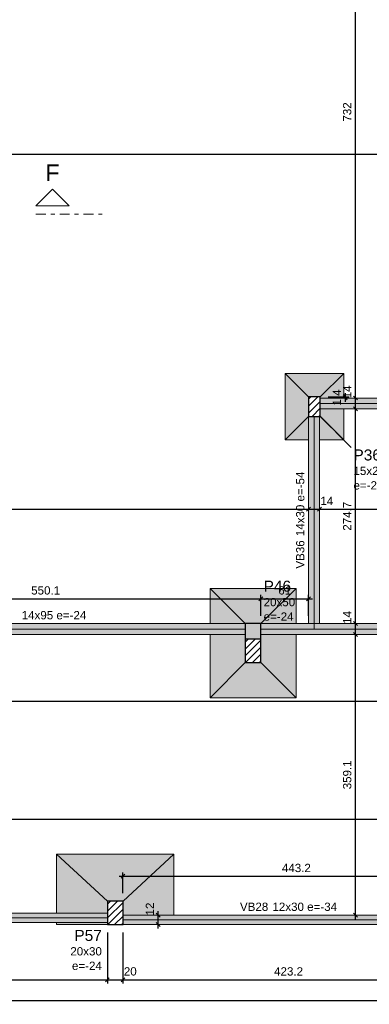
# Model space of a CAD drawing. Header units: millimetres. Extents: x 0 to 119, y 0 to 84.
# Tile 12 of 27: x 63 to 72, y 26 to 51. Entities that reach past the tile are written whole.
import ezdxf

# ---------------------------------------------------------------- set-up
doc = ezdxf.new("R2010")
doc.units = ezdxf.units.MM
doc.header["$MEASUREMENT"] = 0
doc.linetypes.add('DASHDOT', pattern=[2.54, 1.27, -0.635, 0, -0.635])
doc.linetypes.add('NULL', pattern=[0])
doc.layers.get('0').update_dxf_attribs({"lineweight": 18})
for name, color, linetype, lineweight in [('FO-Cortes', 9, 'DASHDOT', 5), ('FO-Cotas', 5, 'Continuous', 5), ('FO-Eixos', 5, 'Continuous', 5), ('FO-Hachura das sapatas', 43, 'Continuous', 5), ('FO-Hachura pilar que morre', 106, 'Continuous', 5), ('FO-Hachura pilar que passa', 19, 'Continuous', 5), ('FO-Hachura viga', 43, 'Continuous', 5), ('FO-Pilares', 4, 'Continuous', 30), ('FO-Seção das fundações', 9, 'Continuous', 5), ('FO-Textos das vigas', 7, 'Continuous', 5), ('FO-Textos dos pilares', 7, 'Continuous', 5), ('FO-Vigas', 1, 'Continuous', 20)]:
    doc.layers.add(name, color=color, linetype=linetype, lineweight=lineweight)
doc.styles.add('Arial', font='txt')
doc.dimstyles.new('UM_50.000000', dxfattribs={"dimtxt": 0.18, "dimasz": 0.1, "dimexe": 0.1, "dimexo": 0.2, "dimgap": 0, "dimtad": 1, "dimtih": 1, "dimtoh": 1, "dimdec": 1, "dimlfac": 50, "dimzin": 0, "dimdsep": 46, "dimtxsty": 'Standard', "dimcen": 0.09, "dimdle": 0.1, "dimadec": 1, "dimazin": 2, "dimtfac": 1, "dimtdec": 4, "dimtofl": 0, "dimtmove": 0, "dimatfit": 3, "dimfxl": 1, "dimtolj": 1, "dimarcsym": 0})

# ---------------------------------------------------------------- blocks, each defined once
blk = doc.blocks.new('_Oblique')
at = {"color": 0, "linetype": 'ByBlock', "lineweight": -2}
blk.add_line((-0.5, -0.5), (0.5, 0.5), dxfattribs=at)
blk = doc.blocks.new('*D38')
at = {"layer": 'Defpoints', "color": 0}
for p in [(58.172, 27.96), (65.251, 27.96), (65.251, 26.548)]:
    blk.add_point(p, dxfattribs=at)
at = {"layer": 'FO-Cotas', "color": 0, "lineweight": -2}
for p, q in [((58.172, 27.76), (58.172, 26.448)), ((65.251, 27.76), (65.251, 26.448)), ((58.072, 26.548), (65.351, 26.548))]:
    blk.add_line(p, q, dxfattribs=at)
at = {"layer": 'FO-Cotas', "color": 0, "lineweight": -2, "xscale": 0.1, "yscale": 0.1, "zscale": 0.1, "rotation": 180}
blk.add_blockref('_Oblique', (58.172, 26.548), dxfattribs=at)
at = {"layer": 'FO-Cotas', "color": 0, "lineweight": -2, "xscale": 0.1, "yscale": 0.1, "zscale": 0.1}
blk.add_blockref('_Oblique', (65.251, 26.548), dxfattribs=at)
at = {"layer": 'FO-Cotas', "color": 7, "insert": (61.712, 26.76), "char_height": 0.2118, "attachment_point": 5, "style": 'Arial'}
blk.add_mtext('\\A1;354', dxfattribs=at)
blk = doc.blocks.new('*D39')
at = {"layer": 'Defpoints', "color": 0}
for p in [(65.251, 27.96), (65.651, 27.96), (65.651, 26.548)]:
    blk.add_point(p, dxfattribs=at)
at = {"layer": 'FO-Cotas', "color": 0, "lineweight": -2}
for p, q in [((65.251, 27.76), (65.251, 26.448)), ((65.651, 27.76), (65.651, 26.448)), ((65.151, 26.548), (65.751, 26.548))]:
    blk.add_line(p, q, dxfattribs=at)
at = {"layer": 'FO-Cotas', "color": 0, "lineweight": -2, "xscale": 0.1, "yscale": 0.1, "zscale": 0.1, "rotation": 180}
blk.add_blockref('_Oblique', (65.251, 26.548), dxfattribs=at)
at = {"layer": 'FO-Cotas', "color": 0, "lineweight": -2, "xscale": 0.1, "yscale": 0.1, "zscale": 0.1}
blk.add_blockref('_Oblique', (65.651, 26.548), dxfattribs=at)
at = {"layer": 'FO-Cotas', "color": 7, "insert": (65.837, 26.76), "char_height": 0.2118, "attachment_point": 5, "rotation": 0.0057, "style": 'Arial'}
blk.add_mtext('\\A1;20', dxfattribs=at)
blk = doc.blocks.new('*D40')
at = {"layer": 'Defpoints', "color": 0}
for p in [(65.651, 27.96), (74.115, 27.96), (74.115, 26.548)]:
    blk.add_point(p, dxfattribs=at)
at = {"layer": 'FO-Cotas', "color": 0, "lineweight": -2}
for p, q in [((65.651, 27.76), (65.651, 26.448)), ((74.115, 27.76), (74.115, 26.448)), ((65.551, 26.548), (74.215, 26.548))]:
    blk.add_line(p, q, dxfattribs=at)
at = {"layer": 'FO-Cotas', "color": 0, "lineweight": -2, "xscale": 0.1, "yscale": 0.1, "zscale": 0.1, "rotation": 180}
blk.add_blockref('_Oblique', (65.651, 26.548), dxfattribs=at)
at = {"layer": 'FO-Cotas', "color": 0, "lineweight": -2, "xscale": 0.1, "yscale": 0.1, "zscale": 0.1}
blk.add_blockref('_Oblique', (74.115, 26.548), dxfattribs=at)
at = {"layer": 'FO-Cotas', "color": 7, "insert": (69.883, 26.76), "char_height": 0.2118, "attachment_point": 5, "rotation": 0.0057, "style": 'Arial'}
blk.add_mtext('\\A1;423.2', dxfattribs=at)
blk = doc.blocks.new('*D44')
at = {"layer": 'Defpoints', "color": 0}
for p in [(15.135, 28.603), (84.436, 27.96), (84.436, 26.019)]:
    blk.add_point(p, dxfattribs=at)
at = {"layer": 'FO-Cotas', "color": 0, "lineweight": -2}
for p, q in [((15.135, 28.403), (15.135, 25.919)), ((84.436, 27.76), (84.436, 25.919)), ((15.035, 26.019), (84.536, 26.019))]:
    blk.add_line(p, q, dxfattribs=at)
at = {"layer": 'FO-Cotas', "color": 0, "lineweight": -2, "xscale": 0.1, "yscale": 0.1, "zscale": 0.1, "rotation": 180}
blk.add_blockref('_Oblique', (15.135, 26.019), dxfattribs=at)
at = {"layer": 'FO-Cotas', "color": 0, "lineweight": -2, "xscale": 0.1, "yscale": 0.1, "zscale": 0.1}
blk.add_blockref('_Oblique', (84.436, 26.019), dxfattribs=at)
at = {"layer": 'FO-Cotas', "color": 7, "insert": (49.786, 26.231), "char_height": 0.2118, "attachment_point": 5, "style": 'Arial'}
blk.add_mtext('\\A1;3465', dxfattribs=at)
blk = doc.blocks.new('*D86')
at = {"layer": 'Defpoints', "color": 0}
for p in [(42.273, 30.66), (76.696, 30.66), (76.696, 30.66)]:
    blk.add_point(p, dxfattribs=at)
at = {"layer": 'FO-Cotas', "color": 0, "lineweight": -2}
blk.add_line((42.173, 30.66), (76.796, 30.66), dxfattribs=at)
at = {"layer": 'FO-Cotas', "color": 0, "lineweight": -2, "xscale": 0.1, "yscale": 0.1, "zscale": 0.1, "rotation": 180}
blk.add_blockref('_Oblique', (42.273, 30.66), dxfattribs=at)
at = {"layer": 'FO-Cotas', "color": 0, "lineweight": -2, "xscale": 0.1, "yscale": 0.1, "zscale": 0.1}
blk.add_blockref('_Oblique', (76.696, 30.66), dxfattribs=at)
at = {"layer": 'FO-Cotas', "color": 7, "insert": (59.484, 30.872), "char_height": 0.2118, "attachment_point": 5, "rotation": 0.0057, "style": 'Arial'}
blk.add_mtext('\\A1;1721.2', dxfattribs=at)
blk = doc.blocks.new('*D92')
at = {"layer": 'Defpoints', "color": 0}
for p in [(15.375, 33.68), (76.696, 33.68), (76.696, 33.68)]:
    blk.add_point(p, dxfattribs=at)
at = {"layer": 'FO-Cotas', "color": 0, "lineweight": -2}
blk.add_line((15.275, 33.68), (76.796, 33.68), dxfattribs=at)
at = {"layer": 'FO-Cotas', "color": 0, "lineweight": -2, "xscale": 0.1, "yscale": 0.1, "zscale": 0.1, "rotation": 180}
blk.add_blockref('_Oblique', (15.375, 33.68), dxfattribs=at)
at = {"layer": 'FO-Cotas', "color": 0, "lineweight": -2, "xscale": 0.1, "yscale": 0.1, "zscale": 0.1}
blk.add_blockref('_Oblique', (76.696, 33.68), dxfattribs=at)
at = {"layer": 'FO-Cotas', "color": 7, "insert": (46.035, 33.891), "char_height": 0.2118, "attachment_point": 5, "rotation": 0.0057, "style": 'Arial'}
blk.add_mtext('\\A1;3066', dxfattribs=at)
blk = doc.blocks.new('*D96')
at = {"layer": 'Defpoints', "color": 0}
for p in [(27.819, 38.59), (70.395, 38.59), (70.395, 38.59)]:
    blk.add_point(p, dxfattribs=at)
at = {"layer": 'FO-Cotas', "color": 0, "lineweight": -2}
blk.add_line((27.719, 38.59), (70.495, 38.59), dxfattribs=at)
at = {"layer": 'FO-Cotas', "color": 0, "lineweight": -2, "xscale": 0.1, "yscale": 0.1, "zscale": 0.1, "rotation": 180}
blk.add_blockref('_Oblique', (27.819, 38.59), dxfattribs=at)
at = {"layer": 'FO-Cotas', "color": 0, "lineweight": -2, "xscale": 0.1, "yscale": 0.1, "zscale": 0.1}
blk.add_blockref('_Oblique', (70.395, 38.59), dxfattribs=at)
at = {"layer": 'FO-Cotas', "color": 7, "insert": (49.107, 38.802), "char_height": 0.2118, "attachment_point": 5, "rotation": 0.0057, "style": 'Arial'}
blk.add_mtext('\\A1;2128.8', dxfattribs=at)
blk = doc.blocks.new('*D97')
at = {"layer": 'Defpoints', "color": 0}
for p in [(70.395, 38.59), (70.675, 38.59), (70.675, 38.59)]:
    blk.add_point(p, dxfattribs=at)
at = {"layer": 'FO-Cotas', "color": 0, "lineweight": -2}
blk.add_line((70.295, 38.59), (70.775, 38.59), dxfattribs=at)
at = {"layer": 'FO-Cotas', "color": 0, "lineweight": -2, "xscale": 0.1, "yscale": 0.1, "zscale": 0.1, "rotation": 180}
blk.add_blockref('_Oblique', (70.395, 38.59), dxfattribs=at)
at = {"layer": 'FO-Cotas', "color": 0, "lineweight": -2, "xscale": 0.1, "yscale": 0.1, "zscale": 0.1}
blk.add_blockref('_Oblique', (70.675, 38.59), dxfattribs=at)
at = {"layer": 'FO-Cotas', "color": 7, "insert": (70.861, 38.802), "char_height": 0.2118, "attachment_point": 5, "rotation": 0.0057, "style": 'Arial'}
blk.add_mtext('\\A1;14', dxfattribs=at)
blk = doc.blocks.new('*D98')
at = {"layer": 'Defpoints', "color": 0}
for p in [(70.675, 38.59), (74.235, 38.59), (74.235, 38.59)]:
    blk.add_point(p, dxfattribs=at)
at = {"layer": 'FO-Cotas', "color": 0, "lineweight": -2}
blk.add_line((70.575, 38.59), (74.335, 38.59), dxfattribs=at)
at = {"layer": 'FO-Cotas', "color": 0, "lineweight": -2, "xscale": 0.1, "yscale": 0.1, "zscale": 0.1, "rotation": 180}
blk.add_blockref('_Oblique', (70.675, 38.59), dxfattribs=at)
at = {"layer": 'FO-Cotas', "color": 0, "lineweight": -2, "xscale": 0.1, "yscale": 0.1, "zscale": 0.1}
blk.add_blockref('_Oblique', (74.235, 38.59), dxfattribs=at)
at = {"layer": 'FO-Cotas', "color": 7, "insert": (72.455, 38.802), "char_height": 0.2118, "attachment_point": 5, "rotation": 0.0057, "style": 'Arial'}
blk.add_mtext('\\A1;178', dxfattribs=at)
blk = doc.blocks.new('*D109')
at = {"layer": 'Defpoints', "color": 0}
for p in [(27.819, 47.676), (74.235, 47.676), (74.235, 47.676)]:
    blk.add_point(p, dxfattribs=at)
at = {"layer": 'FO-Cotas', "color": 0, "lineweight": -2}
blk.add_line((27.719, 47.676), (74.335, 47.676), dxfattribs=at)
at = {"layer": 'FO-Cotas', "color": 0, "lineweight": -2, "xscale": 0.1, "yscale": 0.1, "zscale": 0.1, "rotation": 180}
blk.add_blockref('_Oblique', (27.819, 47.676), dxfattribs=at)
at = {"layer": 'FO-Cotas', "color": 0, "lineweight": -2, "xscale": 0.1, "yscale": 0.1, "zscale": 0.1}
blk.add_blockref('_Oblique', (74.235, 47.676), dxfattribs=at)
at = {"layer": 'FO-Cotas', "color": 7, "insert": (51.027, 47.887), "char_height": 0.2118, "attachment_point": 5, "rotation": 0.0057, "style": 'Arial'}
blk.add_mtext('\\A1;2320.8', dxfattribs=at)
blk = doc.blocks.new('*D164')
at = {"layer": 'Defpoints', "color": 0}
for p in [(66.551, 28.2), (66.551, 28.2), (66.551, 27.96)]:
    blk.add_point(p, dxfattribs=at)
at = {"layer": 'FO-Cotas', "color": 0, "lineweight": -2}
blk.add_line((66.551, 27.86), (66.551, 28.3), dxfattribs=at)
at = {"layer": 'FO-Cotas', "color": 0, "lineweight": -2, "xscale": 0.1, "yscale": 0.1, "zscale": 0.1}
for p, rotation in [((66.551, 28.2), 90), ((66.551, 27.96), 270)]:
    blk.add_blockref('_Oblique', p, dxfattribs=dict(at, rotation=rotation))
at = {"layer": 'FO-Cotas', "color": 7, "insert": (66.339, 28.358), "char_height": 0.2118, "attachment_point": 5, "rotation": 90, "style": 'Arial'}
blk.add_mtext('\\A1;12', dxfattribs=at)
blk = doc.blocks.new('*D165')
at = {"layer": 'Defpoints', "color": 0}
for p in [(71.595, 35.383), (71.595, 35.383), (71.595, 28.2)]:
    blk.add_point(p, dxfattribs=at)
at = {"layer": 'FO-Cotas', "color": 0, "lineweight": -2}
blk.add_line((71.595, 28.1), (71.595, 35.483), dxfattribs=at)
at = {"layer": 'FO-Cotas', "color": 0, "lineweight": -2, "xscale": 0.1, "yscale": 0.1, "zscale": 0.1}
for p, rotation in [((71.595, 35.383), 90), ((71.595, 28.2), 270)]:
    blk.add_blockref('_Oblique', p, dxfattribs=dict(at, rotation=rotation))
at = {"layer": 'FO-Cotas', "color": 7, "insert": (71.383, 31.791), "char_height": 0.2118, "attachment_point": 5, "rotation": 90, "style": 'Arial'}
blk.add_mtext('\\A1;359.1', dxfattribs=at)
blk = doc.blocks.new('*D166')
at = {"layer": 'Defpoints', "color": 0}
for p in [(71.595, 35.663), (71.595, 35.663), (71.595, 35.383)]:
    blk.add_point(p, dxfattribs=at)
at = {"layer": 'FO-Cotas', "color": 0, "lineweight": -2}
blk.add_line((71.595, 35.283), (71.595, 35.763), dxfattribs=at)
at = {"layer": 'FO-Cotas', "color": 0, "lineweight": -2, "xscale": 0.1, "yscale": 0.1, "zscale": 0.1}
for p, rotation in [((71.595, 35.663), 90), ((71.595, 35.383), 270)]:
    blk.add_blockref('_Oblique', p, dxfattribs=dict(at, rotation=rotation))
at = {"layer": 'FO-Cotas', "color": 7, "insert": (71.383, 35.82), "char_height": 0.2118, "attachment_point": 5, "rotation": 90, "style": 'Arial'}
blk.add_mtext('\\A1;14', dxfattribs=at)
blk = doc.blocks.new('*D167')
at = {"layer": 'Defpoints', "color": 0}
for p in [(71.595, 41.156), (71.595, 41.156), (71.595, 35.663)]:
    blk.add_point(p, dxfattribs=at)
at = {"layer": 'FO-Cotas', "color": 0, "lineweight": -2}
blk.add_line((71.595, 35.563), (71.595, 41.256), dxfattribs=at)
at = {"layer": 'FO-Cotas', "color": 0, "lineweight": -2, "xscale": 0.1, "yscale": 0.1, "zscale": 0.1}
for p, rotation in [((71.595, 41.156), 90), ((71.595, 35.663), 270)]:
    blk.add_blockref('_Oblique', p, dxfattribs=dict(at, rotation=rotation))
at = {"layer": 'FO-Cotas', "color": 7, "insert": (71.383, 38.409), "char_height": 0.2118, "attachment_point": 5, "rotation": 90, "style": 'Arial'}
blk.add_mtext('\\A1;274.7', dxfattribs=at)
blk = doc.blocks.new('*D168')
at = {"layer": 'Defpoints', "color": 0}
for p in [(71.595, 41.436), (71.595, 41.436), (71.595, 41.156)]:
    blk.add_point(p, dxfattribs=at)
at = {"layer": 'FO-Cotas', "color": 0, "lineweight": -2}
blk.add_line((71.595, 41.056), (71.595, 41.536), dxfattribs=at)
at = {"layer": 'FO-Cotas', "color": 0, "lineweight": -2, "xscale": 0.1, "yscale": 0.1, "zscale": 0.1}
for p, rotation in [((71.595, 41.436), 90), ((71.595, 41.156), 270)]:
    blk.add_blockref('_Oblique', p, dxfattribs=dict(at, rotation=rotation))
at = {"layer": 'FO-Cotas', "color": 7, "insert": (71.383, 41.593), "char_height": 0.2118, "attachment_point": 5, "rotation": 90, "style": 'Arial'}
blk.add_mtext('\\A1;14', dxfattribs=at)
blk = doc.blocks.new('*D169')
at = {"layer": 'Defpoints', "color": 0}
for p in [(71.595, 56.076), (71.595, 56.076), (71.595, 41.436)]:
    blk.add_point(p, dxfattribs=at)
at = {"layer": 'FO-Cotas', "color": 0, "lineweight": -2}
blk.add_line((71.595, 41.336), (71.595, 56.176), dxfattribs=at)
at = {"layer": 'FO-Cotas', "color": 0, "lineweight": -2, "xscale": 0.1, "yscale": 0.1, "zscale": 0.1}
for p, rotation in [((71.595, 56.076), 90), ((71.595, 41.436), 270)]:
    blk.add_blockref('_Oblique', p, dxfattribs=dict(at, rotation=rotation))
at = {"layer": 'FO-Cotas', "color": 7, "insert": (71.383, 48.756), "char_height": 0.2118, "attachment_point": 5, "rotation": 90, "style": 'Arial'}
blk.add_mtext('\\A1;732', dxfattribs=at)
blk = doc.blocks.new('*D203')
at = {"layer": 'Defpoints', "color": 0}
for p in [(69.175, 36.298), (58.172, 35.663), (69.175, 35.663)]:
    blk.add_point(p, dxfattribs=at)
at = {"layer": 'FO-Cotas', "color": 0, "lineweight": -2}
for p, q in [((58.072, 36.298), (69.275, 36.298)), ((58.172, 35.863), (58.172, 36.398)), ((69.175, 35.863), (69.175, 36.398))]:
    blk.add_line(p, q, dxfattribs=at)
at = {"layer": 'FO-Cotas', "color": 0, "lineweight": -2, "xscale": 0.1, "yscale": 0.1, "zscale": 0.1, "rotation": 180}
blk.add_blockref('_Oblique', (58.172, 36.298), dxfattribs=at)
at = {"layer": 'FO-Cotas', "color": 0, "lineweight": -2, "xscale": 0.1, "yscale": 0.1, "zscale": 0.1}
blk.add_blockref('_Oblique', (69.175, 36.298), dxfattribs=at)
at = {"layer": 'FO-Cotas', "color": 7, "insert": (63.674, 36.51), "char_height": 0.2118, "attachment_point": 5, "rotation": 0.0057, "style": 'Arial'}
blk.add_mtext('\\A1;550.1', dxfattribs=at)
blk = doc.blocks.new('*D204')
at = {"layer": 'Defpoints', "color": 0}
for p in [(70.395, 36.298), (69.175, 35.663), (70.395, 35.663)]:
    blk.add_point(p, dxfattribs=at)
at = {"layer": 'FO-Cotas', "color": 0, "lineweight": -2}
for p, q in [((69.075, 36.298), (70.495, 36.298)), ((69.175, 35.863), (69.175, 36.398)), ((70.395, 35.863), (70.395, 36.398))]:
    blk.add_line(p, q, dxfattribs=at)
at = {"layer": 'FO-Cotas', "color": 0, "lineweight": -2, "xscale": 0.1, "yscale": 0.1, "zscale": 0.1, "rotation": 180}
blk.add_blockref('_Oblique', (69.175, 36.298), dxfattribs=at)
at = {"layer": 'FO-Cotas', "color": 0, "lineweight": -2, "xscale": 0.1, "yscale": 0.1, "zscale": 0.1}
blk.add_blockref('_Oblique', (70.395, 36.298), dxfattribs=at)
at = {"layer": 'FO-Cotas', "color": 7, "insert": (69.785, 36.51), "char_height": 0.2118, "attachment_point": 5, "rotation": 0.0057, "style": 'Arial'}
blk.add_mtext('\\A1;61', dxfattribs=at)
blk = doc.blocks.new('*D210')
at = {"layer": 'Defpoints', "color": 0}
for p in [(74.515, 29.196), (65.651, 28.56), (74.515, 28.66)]:
    blk.add_point(p, dxfattribs=at)
at = {"layer": 'FO-Cotas', "color": 0, "lineweight": -2}
for p, q in [((65.651, 28.76), (65.651, 29.296)), ((74.515, 28.86), (74.515, 29.296)), ((65.551, 29.196), (74.615, 29.196))]:
    blk.add_line(p, q, dxfattribs=at)
at = {"layer": 'FO-Cotas', "color": 0, "lineweight": -2, "xscale": 0.1, "yscale": 0.1, "zscale": 0.1, "rotation": 180}
blk.add_blockref('_Oblique', (65.651, 29.196), dxfattribs=at)
at = {"layer": 'FO-Cotas', "color": 0, "lineweight": -2, "xscale": 0.1, "yscale": 0.1, "zscale": 0.1}
blk.add_blockref('_Oblique', (74.515, 29.196), dxfattribs=at)
at = {"layer": 'FO-Cotas', "color": 7, "insert": (70.083, 29.407), "char_height": 0.2118, "attachment_point": 5, "rotation": 0.0057, "style": 'Arial'}
blk.add_mtext('\\A1;443.2', dxfattribs=at)
blk = doc.blocks.new('*D224')
at = {"layer": 'Defpoints', "color": 0}
for p in [(70.695, 41.463), (70.695, 41.436), (71.331, 41.436)]:
    blk.add_point(p, dxfattribs=at)
at = {"layer": 'FO-Cotas', "color": 0, "lineweight": -2}
for p, q in [((70.895, 41.463), (71.431, 41.463)), ((70.895, 41.436), (71.431, 41.436)), ((71.331, 41.563), (71.331, 41.336))]:
    blk.add_line(p, q, dxfattribs=at)
at = {"layer": 'FO-Cotas', "color": 0, "lineweight": -2, "xscale": 0.1, "yscale": 0.1, "zscale": 0.1}
for p, rotation in [((71.331, 41.463), 90), ((71.331, 41.436), 270)]:
    blk.add_blockref('_Oblique', p, dxfattribs=dict(at, rotation=rotation))
at = {"layer": 'FO-Cotas', "color": 7, "insert": (71.119, 41.449), "char_height": 0.2118, "attachment_point": 5, "rotation": 90, "style": 'Arial'}
blk.add_mtext('\\A1;1.4', dxfattribs=at)

msp = doc.modelspace()

# ---------------------------------------------------------------- hatches: boundary and pattern name
at = {"layer": 'FO-Hachura das sapatas', "linetype": 'Continuous'}
h = msp.add_hatch(color=43, dxfattribs=at)
h.paths.add_polyline_path([(69.7952, 40.3626), (71.2952, 40.3626), (71.2952, 42.0626), (69.7952, 42.0626), (69.7952, 40.3626)])
h.paths.add_polyline_path([(70.3952, 41.4626), (70.3952, 40.3626), (70.6752, 40.3626), (70.6752, 40.9626), (70.6952, 40.9626), (70.6952, 41.1556), (71.2952, 41.1556), (71.2952, 41.4356), (70.6952, 41.4356), (70.6952, 41.4626), (70.3952, 41.4626)], flags=0)
h = msp.add_hatch(color=43, dxfattribs=at)
h.paths.add_polyline_path([(67.8752, 33.7626), (70.0752, 33.7626), (70.0752, 36.5626), (67.8752, 36.5626), (67.8752, 33.7626)])
h.paths.add_polyline_path([(68.7754, 35.6626), (67.8752, 35.6626), (67.8752, 35.3826), (68.7754, 35.3826), (68.7754, 35.6626)], flags=0)
h.paths.add_polyline_path([(68.7754, 34.6628), (69.1752, 34.6628), (69.1752, 35.3826), (70.0752, 35.3826), (70.0752, 35.6626), (68.7754, 35.6626), (68.7754, 34.6628)], flags=0)
h = msp.add_hatch(color=43, dxfattribs=at)
h.paths.add_polyline_path([(66.9514, 29.7604), (63.9514, 29.7604), (63.9514, 27.9604), (66.9514, 27.9604), (66.9514, 29.7604)])
h.paths.add_polyline_path([(65.6512, 28.5602), (65.2514, 28.5602), (65.2514, 28.2496), (63.9514, 28.2496), (63.9514, 28.0096), (65.2514, 28.0096), (65.2514, 27.9604), (65.6512, 27.9604), (65.6512, 28.5602)], flags=0)
h.paths.add_polyline_path([(66.9514, 28.2004), (65.6512, 28.2004), (65.6512, 27.9604), (66.9514, 27.9604), (66.9514, 28.2004)], flags=0)
at = {"layer": 'FO-Hachura pilar que morre', "linetype": 'Continuous'}
msp.add_hatch(color=106, dxfattribs=at).paths.add_polyline_path([(69.1752, 35.6626), (68.7754, 35.6626), (68.7754, 35.2626), (69.1752, 35.2626), (69.1752, 35.6626)])
at = {"layer": 'FO-Hachura pilar que passa', "linetype": 'Continuous'}
h = msp.add_hatch(dxfattribs=at)
h.set_pattern_fill('ANSI31', color=19, style=0)
h.paths.add_polyline_path([(70.3952, 40.9626), (70.5452, 40.9626), (70.6952, 40.9626), (70.6952, 41.2126), (70.6952, 41.4626), (70.5452, 41.4626), (70.3952, 41.4626), (70.3952, 41.2126)])
h = msp.add_hatch(dxfattribs=at)
h.set_pattern_fill('ANSI31', color=19, style=0)
h.paths.add_polyline_path([(69.1752, 35.2626), (68.7754, 35.2626), (68.7754, 34.6628), (69.1752, 34.6628), (69.1752, 35.2626)])
h = msp.add_hatch(dxfattribs=at)
h.set_pattern_fill('ANSI31', color=19, style=0)
h.paths.add_polyline_path([(65.6512, 28.5602), (65.2514, 28.5602), (65.2514, 27.9604), (65.6512, 27.9604), (65.6512, 28.5602)])
at = {"layer": 'FO-Hachura viga', "linetype": 'Continuous'}
for points in [[(74.1152, 41.4356), (74.1152, 41.4356), (70.6952, 41.4356), (70.6952, 41.1556), (74.1152, 41.1556), (74.1152, 41.4356)], [(70.6752, 35.6628), (70.6752, 35.6628), (70.6752, 40.9628), (70.3952, 40.9628), (70.3952, 35.6628), (70.5352, 35.5228), (70.6752, 35.6628)], [(68.7752, 35.6628), (68.7752, 35.6628), (58.1724, 35.6628), (58.1724, 35.3828), (68.7752, 35.3828), (68.7752, 35.6628)], [(70.5352, 35.6628), (70.5352, 35.6628), (69.1752, 35.6628), (69.1752, 35.3828), (70.5352, 35.3828), (70.5352, 35.6628)], [(74.1152, 35.6628), (74.1152, 35.6628), (70.5352, 35.6628), (70.5352, 35.3828), (74.1152, 35.3828), (74.1152, 35.6628)], [(65.2514, 28.2496), (65.2514, 28.2496), (58.1724, 28.2496), (58.1724, 28.0096), (65.2514, 28.0096), (65.2514, 28.2496)], [(74.1152, 28.2004), (74.1152, 28.2004), (65.6512, 28.2004), (65.6512, 27.9604), (74.1152, 27.9604), (74.1152, 28.2004)]]:
    msp.add_hatch(color=43, dxfattribs=at).paths.add_polyline_path(points)

# ---------------------------------------------------------------- linework, layer by layer
at = {"layer": 'FO-Cortes', "ltscale": 0.2}
msp.add_line((63.4245, 46.1445), (65.1189, 46.1445), dxfattribs=at)
at = {"layer": 'FO-Cortes', "linetype": 'Continuous', "ltscale": 0.2}
msp.add_lwpolyline([(63.4245, 46.3563), (64.2717, 46.3563), (63.8481, 46.7799), (63.4245, 46.3563)], close=True, dxfattribs=at)
at = {"layer": 'FO-Cotas', "linetype": 'Continuous'}
msp.add_line((70.6956, 40.9626), (71.4864, 40.1719), dxfattribs=at)
at = {"layer": 'FO-Eixos'}
for p, q in [((70.6952, 41.2956), (74.1152, 41.2956)), ((70.5352, 35.5226), (70.5352, 40.9626)), ((58.1726, 35.5226), (68.7752, 35.5226)), ((69.1752, 35.5226), (70.5352, 35.5226)), ((70.5352, 35.5226), (74.1152, 35.5226)), ((58.1726, 28.1296), (65.2514, 28.1296)), ((65.6514, 28.0804), (74.1152, 28.0804))]:
    msp.add_line(p, q, dxfattribs=at)
at = {"layer": 'FO-Pilares'}
msp.add_line((69.1752, 35.2626), (68.7752, 35.2626), dxfattribs=at)
for points in [[(70.3952, 40.9626), (70.5452, 40.9626), (70.6952, 40.9626), (70.6952, 41.2126), (70.6952, 41.4626), (70.5452, 41.4626), (70.3952, 41.4626), (70.3952, 41.2126), (70.3952, 40.9626)], [(68.7754, 35.6626), (68.7754, 34.6628), (69.1752, 34.6628), (69.1752, 35.6626), (68.7754, 35.6626)], [(65.6512, 28.5602), (65.2514, 28.5602), (65.2514, 27.9604), (65.6512, 27.9604), (65.6512, 28.5602)]]:
    msp.add_lwpolyline(points, close=True, dxfattribs=at)
at = {"layer": 'FO-Seção das fundações'}
for p, q in [((69.7952, 42.0626), (70.3952, 41.4626)), ((71.2952, 42.0626), (70.6952, 41.4626)), ((69.7952, 40.3626), (70.3952, 40.9626)), ((71.2952, 40.3626), (70.6952, 40.9626)), ((67.8752, 36.5626), (68.7752, 35.6626)), ((70.0752, 36.5626), (69.1752, 35.6626)), ((67.8752, 33.7626), (68.7752, 34.6626)), ((70.0752, 33.7626), (69.1752, 34.6626)), ((63.9514, 29.7604), (65.2514, 28.5604)), ((66.9514, 29.7604), (65.6514, 28.5604)), ((63.9514, 27.9604), (65.2514, 27.9604)), ((66.9514, 27.9604), (65.6514, 27.9604))]:
    msp.add_line(p, q, dxfattribs=at)
for points in [[(69.7952, 42.0626), (69.7952, 40.3626)], [(69.7952, 42.0626), (71.2952, 42.0626)], [(71.2952, 41.4356), (71.2952, 42.0626)], [(71.2952, 40.3626), (71.2952, 41.1556)], [(70.3952, 40.3626), (69.7952, 40.3626)], [(71.2952, 40.3626), (70.6752, 40.3626)], [(67.8752, 36.5626), (67.8752, 35.6626)], [(67.8752, 36.5626), (70.0752, 36.5626)], [(70.0752, 35.6626), (70.0752, 36.5626)], [(67.8752, 35.3826), (67.8752, 33.7626)], [(70.0752, 33.7626), (70.0752, 35.3826)], [(70.0752, 33.7626), (67.8752, 33.7626)], [(63.9514, 29.7604), (66.9514, 29.7604)], [(63.9514, 29.7604), (63.9514, 28.2496)], [(66.9514, 28.2004), (66.9514, 29.7604)], [(63.9514, 28.0096), (63.9514, 27.9604)], [(66.9514, 27.9604), (63.9514, 27.9604)]]:
    msp.add_lwpolyline(points, dxfattribs=at)
at = {"layer": 'FO-Vigas'}
for p, q in [((70.6952, 41.4356), (74.1152, 41.4356)), ((70.6952, 41.1556), (74.1152, 41.1556)), ((70.3952, 35.6626), (70.3952, 40.9626)), ((70.6752, 35.6626), (70.6752, 40.9626)), ((58.1724, 35.6626), (68.7754, 35.6626)), ((69.1752, 35.6626), (70.5352, 35.6626)), ((70.5352, 35.6626), (74.1154, 35.6626)), ((58.1724, 35.3826), (68.7754, 35.3826)), ((69.1752, 35.3826), (70.5352, 35.3826)), ((70.5352, 35.3826), (74.1152, 35.3826)), ((58.1724, 28.2496), (65.2514, 28.2496)), ((58.1724, 28.0096), (65.2514, 28.0096)), ((65.6512, 28.2004), (74.1152, 28.2004)), ((65.6512, 27.9604), (74.1152, 27.9604))]:
    msp.add_line(p, q, dxfattribs=at)

# ---------------------------------------------------------------- texts
at = {"layer": 'FO-Cortes', "linetype": 'NULL', "ltscale": 0.2, "insert": (63.8476, 46.9914), "char_height": 0.4236, "width": 0.708574, "attachment_point": 8, "line_spacing_factor": 0.798, "style": 'Arial'}
msp.add_mtext('F', dxfattribs=at)
at = {"layer": 'FO-Textos das vigas', "linetype": 'NULL', "char_height": 0.2118, "rotation": 90.00021, "line_spacing_factor": 0.798, "style": 'Arial'}
for s, insert, width, attachment_point in [('14x30 e=-54', (70.2897, 37.8996), 3.240977, 7), ('VB36', (70.2897, 37.7936), 1.418848, 9)]:
    msp.add_mtext(s, dxfattribs=dict(at, insert=insert, width=width, attachment_point=attachment_point))
at = {"layer": 'FO-Textos das vigas', "linetype": 'NULL', "char_height": 0.2118, "line_spacing_factor": 0.798, "style": 'Arial'}
for s, insert, width, attachment_point in [('14x95 e=-24', (63.0606, 35.7685), 3.240977, 7), ('VB28', (69.3646, 28.3065), 1.418848, 9), ('12x30 e=-34', (69.4706, 28.3065), 3.240977, 7)]:
    msp.add_mtext(s, dxfattribs=dict(at, insert=insert, width=width, attachment_point=attachment_point))
at = {"layer": 'FO-Textos dos pilares', "linetype": 'NULL', "line_spacing_factor": 0.798, "style": 'Arial'}
for s, insert, char_height, width, attachment_point in [('P36', (71.5426, 39.8328), 0.2824, 1.387852, 7), ('15x25', (71.5426, 39.4625), 0.2118, 1.580273, 7), ('e=-24', (71.5426, 39.0915), 0.2118, 1.499561, 7), ('P46', (69.2456, 36.4748), 0.2824, 1.387852, 7), ('20x50', (69.2456, 36.1035), 0.2118, 1.580273, 7), ('e=-24', (69.2456, 35.7335), 0.2118, 1.499561, 7), ('P57', (65.1106, 27.5368), 0.2824, 1.387852, 9), ('20x30', (65.1106, 27.1665), 0.2118, 1.580273, 9), ('e=-24', (65.1106, 26.7955), 0.2118, 1.499561, 9)]:
    msp.add_mtext(s, dxfattribs=dict(at, insert=insert, char_height=char_height, width=width, attachment_point=attachment_point))

# ---------------------------------------------------------------- dimensions: what is measured, and where the dimension line sits
at = {"layer": 'FO-Cotas'}
for base, p1, p2, override, picture, middle in [((71.5952, 56.0756), (71.5952, 41.4356), (71.5952, 56.0756), {"dimtxt": 0.2118, "dimasz": 0.1, "dimexe": 0.1, "dimexo": 0.2, "dimtad": 1, "dimtih": 0, "dimtoh": 0, "dimdec": 1, "dimlfac": 50, "dimzin": 8, "dimtxsty": 'Arial', "dimblk": 'Oblique', "dimblk1": 'Oblique', "dimblk2": 'Oblique', "dimsah": 1, "dimdle": 0.1, "dimse1": 1, "dimse2": 1, "dimclrt": 7, "dimadec": 1, "dimazin": 3, "dimtmove": 2, "dimldrblk": 'Oblique'}, '*D169', (71.3834, 48.7556)), ((71.3306426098, 41.4355880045), (70.6952426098, 41.4625880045), (70.6952426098, 41.4355880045), {"dimtxt": 0.2118, "dimasz": 0.1, "dimexe": 0.1, "dimexo": 0.2, "dimtad": 1, "dimtih": 0, "dimtoh": 0, "dimdec": 1, "dimlfac": 50, "dimzin": 8, "dimtxsty": 'Arial', "dimblk": 'Oblique', "dimblk1": 'Oblique', "dimblk2": 'Oblique', "dimsah": 1, "dimdle": 0.1, "dimse1": 0, "dimse2": 0, "dimclrt": 7, "dimadec": 1, "dimazin": 3, "dimtmove": 2, "dimldrblk": 'Oblique'}, '*D224', (71.1188426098, 41.4490880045)), ((71.5952, 41.4356), (71.5952, 41.1556), (71.5952, 41.4356), {"dimtxt": 0.2118, "dimasz": 0.1, "dimexe": 0.1, "dimexo": 0.2, "dimtad": 1, "dimtih": 0, "dimtoh": 0, "dimdec": 1, "dimlfac": 50, "dimzin": 8, "dimtxsty": 'Arial', "dimblk": 'Oblique', "dimblk1": 'Oblique', "dimblk2": 'Oblique', "dimsah": 1, "dimdle": 0.1, "dimse1": 1, "dimse2": 1, "dimclrt": 7, "dimadec": 1, "dimazin": 3, "dimtmove": 2, "dimldrblk": 'Oblique'}, '*D168', (71.3834, 41.5929)), ((71.5952426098, 41.1555880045), (71.5952426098, 35.6625880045), (71.5952426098, 41.1555880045), {"dimtxt": 0.2118, "dimasz": 0.1, "dimexe": 0.1, "dimexo": 0.2, "dimtad": 1, "dimtih": 0, "dimtoh": 0, "dimdec": 1, "dimlfac": 50, "dimzin": 8, "dimtxsty": 'Arial', "dimblk": 'Oblique', "dimblk1": 'Oblique', "dimblk2": 'Oblique', "dimsah": 1, "dimdle": 0.1, "dimse1": 1, "dimse2": 1, "dimclrt": 7, "dimadec": 1, "dimazin": 3, "dimtmove": 2, "dimldrblk": 'Oblique'}, '*D167', (71.3834426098, 38.4090880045)), ((71.5952, 35.6626), (71.5952, 35.3826), (71.5952, 35.6626), {"dimtxt": 0.2118, "dimasz": 0.1, "dimexe": 0.1, "dimexo": 0.2, "dimtad": 1, "dimtih": 0, "dimtoh": 0, "dimdec": 1, "dimlfac": 50, "dimzin": 8, "dimtxsty": 'Arial', "dimblk": 'Oblique', "dimblk1": 'Oblique', "dimblk2": 'Oblique', "dimsah": 1, "dimdle": 0.1, "dimse1": 1, "dimse2": 1, "dimclrt": 7, "dimadec": 1, "dimazin": 3, "dimtmove": 2, "dimldrblk": 'Oblique'}, '*D166', (71.3834, 35.8199)), ((71.5952, 35.3826), (71.5952, 28.2004), (71.5952, 35.3826), {"dimtxt": 0.2118, "dimasz": 0.1, "dimexe": 0.1, "dimexo": 0.2, "dimtad": 1, "dimtih": 0, "dimtoh": 0, "dimdec": 1, "dimlfac": 50, "dimzin": 8, "dimtxsty": 'Arial', "dimblk": 'Oblique', "dimblk1": 'Oblique', "dimblk2": 'Oblique', "dimsah": 1, "dimdle": 0.1, "dimse1": 1, "dimse2": 1, "dimclrt": 7, "dimadec": 1, "dimazin": 3, "dimtmove": 2, "dimldrblk": 'Oblique'}, '*D165', (71.3834, 31.7915)), ((66.5512, 28.2004), (66.5512, 27.9604), (66.5512, 28.2004), {"dimtxt": 0.2118, "dimasz": 0.1, "dimexe": 0.1, "dimexo": 0.2, "dimtad": 1, "dimtih": 0, "dimtoh": 0, "dimdec": 1, "dimlfac": 50, "dimzin": 8, "dimtxsty": 'Arial', "dimblk": 'Oblique', "dimblk1": 'Oblique', "dimblk2": 'Oblique', "dimsah": 1, "dimdle": 0.1, "dimse1": 1, "dimse2": 1, "dimclrt": 7, "dimadec": 1, "dimazin": 3, "dimtmove": 2, "dimldrblk": 'Oblique'}, '*D164', (66.3394, 28.3577))]:
    dim = msp.add_linear_dim(base=base, p1=p1, p2=p2, angle=90, dimstyle='UM_50.000000', override=override, dxfattribs=at)
    dim.commit()
    dim.dimension.update_dxf_attribs({"geometry": picture, "text_midpoint": middle, "dimtype": 160, "text_rotation": 90})
for base, p1, p2, override, picture, middle, turn in [((74.2348, 47.6756), (27.8186, 47.6756), (74.2348, 47.6756), {"dimtxt": 0.2118, "dimasz": 0.1, "dimexe": 0.1, "dimexo": 0.2, "dimtad": 1, "dimtih": 0, "dimtoh": 0, "dimdec": 1, "dimlfac": 50, "dimzin": 8, "dimtxsty": 'Arial', "dimblk": 'Oblique', "dimblk1": 'Oblique', "dimblk2": 'Oblique', "dimsah": 1, "dimdle": 0.1, "dimse1": 1, "dimse2": 1, "dimclrt": 7, "dimadec": 1, "dimazin": 3, "dimtmove": 2, "dimldrblk": 'Oblique'}, '*D109', (51.0267, 47.8874), 0.00573), ((70.3952, 38.5904), (27.8186, 38.5904), (70.3952, 38.5904), {"dimtxt": 0.2118, "dimasz": 0.1, "dimexe": 0.1, "dimexo": 0.2, "dimtad": 1, "dimtih": 0, "dimtoh": 0, "dimdec": 1, "dimlfac": 50, "dimzin": 8, "dimtxsty": 'Arial', "dimblk": 'Oblique', "dimblk1": 'Oblique', "dimblk2": 'Oblique', "dimsah": 1, "dimdle": 0.1, "dimse1": 1, "dimse2": 1, "dimclrt": 7, "dimadec": 1, "dimazin": 3, "dimtmove": 2, "dimldrblk": 'Oblique'}, '*D96', (49.1069, 38.8022), 0.00573), ((70.6752, 38.5904), (70.3952, 38.5904), (70.6752, 38.5904), {"dimtxt": 0.2118, "dimasz": 0.1, "dimexe": 0.1, "dimexo": 0.2, "dimtad": 1, "dimtih": 0, "dimtoh": 0, "dimdec": 1, "dimlfac": 50, "dimzin": 8, "dimtxsty": 'Arial', "dimblk": 'Oblique', "dimblk1": 'Oblique', "dimblk2": 'Oblique', "dimsah": 1, "dimdle": 0.1, "dimse1": 1, "dimse2": 1, "dimclrt": 7, "dimadec": 1, "dimazin": 3, "dimtmove": 2, "dimldrblk": 'Oblique'}, '*D97', (70.8605, 38.8022), 0.00573), ((74.2348, 38.5904), (70.6752, 38.5904), (74.2348, 38.5904), {"dimtxt": 0.2118, "dimasz": 0.1, "dimexe": 0.1, "dimexo": 0.2, "dimtad": 1, "dimtih": 0, "dimtoh": 0, "dimdec": 1, "dimlfac": 50, "dimzin": 8, "dimtxsty": 'Arial', "dimblk": 'Oblique', "dimblk1": 'Oblique', "dimblk2": 'Oblique', "dimsah": 1, "dimdle": 0.1, "dimse1": 1, "dimse2": 1, "dimclrt": 7, "dimadec": 1, "dimazin": 3, "dimtmove": 2, "dimldrblk": 'Oblique'}, '*D98', (72.455, 38.8022), 0.00573), ((69.1752, 36.298), (58.1724, 35.6626), (69.1752, 35.6626), {"dimtxt": 0.2118, "dimasz": 0.1, "dimexe": 0.1, "dimexo": 0.2, "dimtad": 1, "dimtih": 0, "dimtoh": 0, "dimdec": 1, "dimlfac": 50, "dimzin": 8, "dimtxsty": 'Arial', "dimblk": 'Oblique', "dimblk1": 'Oblique', "dimblk2": 'Oblique', "dimsah": 1, "dimdle": 0.1, "dimse1": 0, "dimse2": 0, "dimclrt": 7, "dimadec": 1, "dimazin": 3, "dimtmove": 2, "dimldrblk": 'Oblique'}, '*D203', (63.6738, 36.5098), 0.00573), ((70.3952, 36.298), (69.1752, 35.6626), (70.3952, 35.6626), {"dimtxt": 0.2118, "dimasz": 0.1, "dimexe": 0.1, "dimexo": 0.2, "dimtad": 1, "dimtih": 0, "dimtoh": 0, "dimdec": 1, "dimlfac": 50, "dimzin": 8, "dimtxsty": 'Arial', "dimblk": 'Oblique', "dimblk1": 'Oblique', "dimblk2": 'Oblique', "dimsah": 1, "dimdle": 0.1, "dimse1": 0, "dimse2": 0, "dimclrt": 7, "dimadec": 1, "dimazin": 3, "dimtmove": 2, "dimldrblk": 'Oblique'}, '*D204', (69.7852, 36.5098), 0.00573), ((76.6956, 33.6796), (15.3752, 33.6796), (76.6956, 33.6796), {"dimtxt": 0.2118, "dimasz": 0.1, "dimexe": 0.1, "dimexo": 0.2, "dimtad": 1, "dimtih": 0, "dimtoh": 0, "dimdec": 1, "dimlfac": 50, "dimzin": 8, "dimtxsty": 'Arial', "dimblk": 'Oblique', "dimblk1": 'Oblique', "dimblk2": 'Oblique', "dimsah": 1, "dimdle": 0.1, "dimse1": 1, "dimse2": 1, "dimclrt": 7, "dimadec": 1, "dimazin": 3, "dimtmove": 2, "dimldrblk": 'Oblique'}, '*D92', (46.0354, 33.8914), 0.00573), ((76.6956426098, 30.6603880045), (42.2726426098, 30.6603880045), (76.6956426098, 30.6603880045), {"dimtxt": 0.2118, "dimasz": 0.1, "dimexe": 0.1, "dimexo": 0.2, "dimtad": 1, "dimtih": 0, "dimtoh": 0, "dimdec": 1, "dimlfac": 50, "dimzin": 8, "dimtxsty": 'Arial', "dimblk": 'Oblique', "dimblk1": 'Oblique', "dimblk2": 'Oblique', "dimsah": 1, "dimdle": 0.1, "dimse1": 1, "dimse2": 1, "dimclrt": 7, "dimadec": 1, "dimazin": 3, "dimtmove": 2, "dimldrblk": 'Oblique'}, '*D86', (59.4841426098, 30.8721880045), 0.005729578), ((74.5152, 29.1956), (65.6512, 28.5602), (74.5152, 28.6604), {"dimtxt": 0.2118, "dimasz": 0.1, "dimexe": 0.1, "dimexo": 0.2, "dimtad": 1, "dimtih": 0, "dimtoh": 0, "dimdec": 1, "dimlfac": 50, "dimzin": 8, "dimtxsty": 'Arial', "dimblk": 'Oblique', "dimblk1": 'Oblique', "dimblk2": 'Oblique', "dimsah": 1, "dimdle": 0.1, "dimse1": 0, "dimse2": 0, "dimclrt": 7, "dimadec": 1, "dimazin": 3, "dimtmove": 2, "dimldrblk": 'Oblique'}, '*D210', (70.0832, 29.4074), 0.00573), ((65.6512, 26.5484), (65.2514, 27.9604), (65.6512, 27.9604), {"dimtxt": 0.2118, "dimasz": 0.1, "dimexe": 0.1, "dimexo": 0.2, "dimtad": 1, "dimtih": 0, "dimtoh": 0, "dimdec": 1, "dimlfac": 50, "dimzin": 8, "dimtxsty": 'Arial', "dimblk": 'Oblique', "dimblk1": 'Oblique', "dimblk2": 'Oblique', "dimsah": 1, "dimdle": 0.1, "dimse1": 0, "dimse2": 0, "dimclrt": 7, "dimadec": 1, "dimazin": 3, "dimtmove": 2, "dimldrblk": 'Oblique'}, '*D39', (65.8365, 26.7602), 0.00573), ((74.1152, 26.5484), (65.6512, 27.9604), (74.1152, 27.9604), {"dimtxt": 0.2118, "dimasz": 0.1, "dimexe": 0.1, "dimexo": 0.2, "dimtad": 1, "dimtih": 0, "dimtoh": 0, "dimdec": 1, "dimlfac": 50, "dimzin": 8, "dimtxsty": 'Arial', "dimblk": 'Oblique', "dimblk1": 'Oblique', "dimblk2": 'Oblique', "dimsah": 1, "dimdle": 0.1, "dimse1": 0, "dimse2": 0, "dimclrt": 7, "dimadec": 1, "dimazin": 3, "dimtmove": 2, "dimldrblk": 'Oblique'}, '*D40', (69.8832, 26.7602), 0.00573)]:
    dim = msp.add_linear_dim(base=base, p1=p1, p2=p2, dimstyle='UM_50.000000', override=override, dxfattribs=at)
    dim.commit()
    dim.dimension.update_dxf_attribs({"geometry": picture, "text_midpoint": middle, "dimtype": 160, "text_rotation": turn})
for base, p1, p2, picture, middle in [((84.4358, 26.0189), (15.1352, 28.6026), (84.4358, 27.9604), '*D44', (49.7855, 26.2307)), ((65.2514426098, 26.5483880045), (58.1724426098, 27.9603880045), (65.2514426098, 27.9603880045), '*D38', (61.7119426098, 26.7601880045))]:
    dim = msp.add_linear_dim(base=base, p1=p1, p2=p2, dimstyle='UM_50.000000', override={"dimtxt": 0.2118, "dimasz": 0.1, "dimexe": 0.1, "dimexo": 0.2, "dimtad": 1, "dimtih": 0, "dimtoh": 0, "dimdec": 1, "dimlfac": 50, "dimzin": 8, "dimtxsty": 'Arial', "dimblk": 'Oblique', "dimblk1": 'Oblique', "dimblk2": 'Oblique', "dimsah": 1, "dimdle": 0.1, "dimse1": 0, "dimse2": 0, "dimclrt": 7, "dimadec": 1, "dimazin": 3, "dimtmove": 2, "dimldrblk": 'Oblique'}, dxfattribs=at)
    dim.commit()
    dim.dimension.update_dxf_attribs({"geometry": picture, "text_midpoint": middle, "dimtype": 160})

doc.saveas('drawing.dxf')
